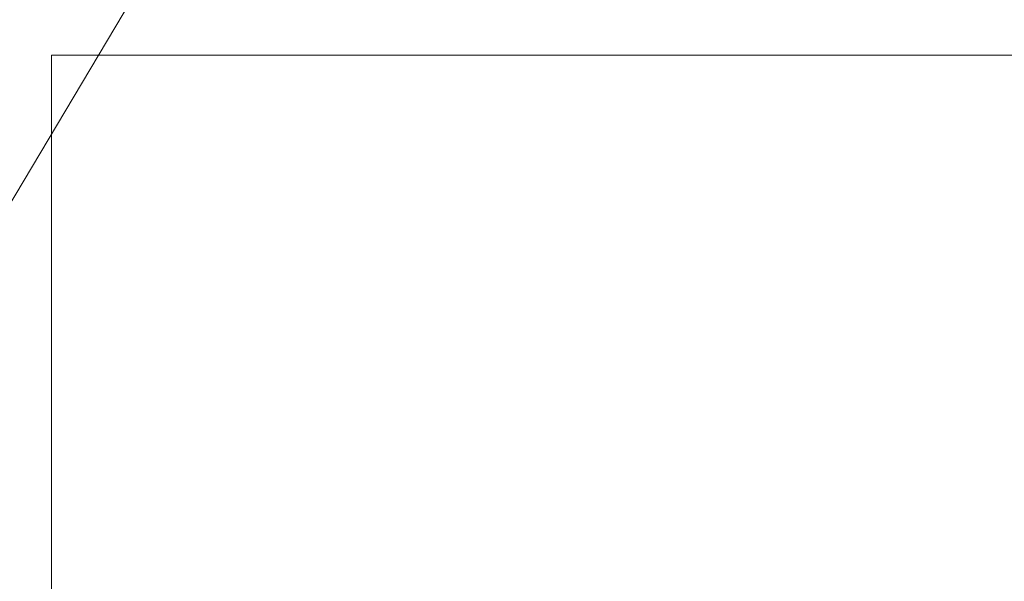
# Model space of a CAD drawing. Header units: millimetres. Extents: x 19459 to 41104, y 2709 to 43059.
# Tile 8 of 43: x 21195 to 21669, y 36123 to 36393. Entities that reach past the tile are written whole.
import ezdxf

# ---------------------------------------------------------------- set-up
doc = ezdxf.new("R2010")
doc.units = ezdxf.units.MM
doc.layers.add('I-FURN-____-OTLN', color=30, linetype='Continuous', lineweight=20)
doc.layers.add('M-EQPM-___-IDEN', color=50, linetype='Continuous', lineweight=20)

# ---------------------------------------------------------------- blocks, each defined once
blk = doc.blocks.new('Прямая форма - 83 new-608948-В_Этаж 01_Вентиляция')
at = {"layer": 'I-FURN-____-OTLN', "color": 9}
for p in [(3200, -10), (2581.14, -600)]:
    blk.add_line(p, (3200, -600), dxfattribs=at)
blk = doc.blocks.new('Прямая форма - FU - 053-608949-В_Этаж 01_Вентиляция')
blk.add_blockref('Прямая форма - 83 new-608948-В_Этаж 01_Вентиляция', (0, 0))
blk = doc.blocks.new('83 new_ifc_RVT-1-В_Этаж 01_Вентиляция')
at = {"layer": 'I-FURN-____-OTLN', "color": 9, "lineweight": 20, "rotation": 180}
blk.add_blockref('Прямая форма - FU - 053-608949-В_Этаж 01_Вентиляция', (24410.28, 35775.83), dxfattribs=at)

msp = doc.modelspace()

# ---------------------------------------------------------------- linework, layer by layer
at = {"layer": 'M-EQPM-___-IDEN'}
msp.add_line((21004.52, 35992.08), (21491.73, 36811.11), dxfattribs=at)

# ---------------------------------------------------------------- block references
at = {"lineweight": 9}
msp.add_blockref('83 new_ifc_RVT-1-В_Этаж 01_Вентиляция', (0, 0), dxfattribs=at)

doc.saveas('drawing.dxf')
